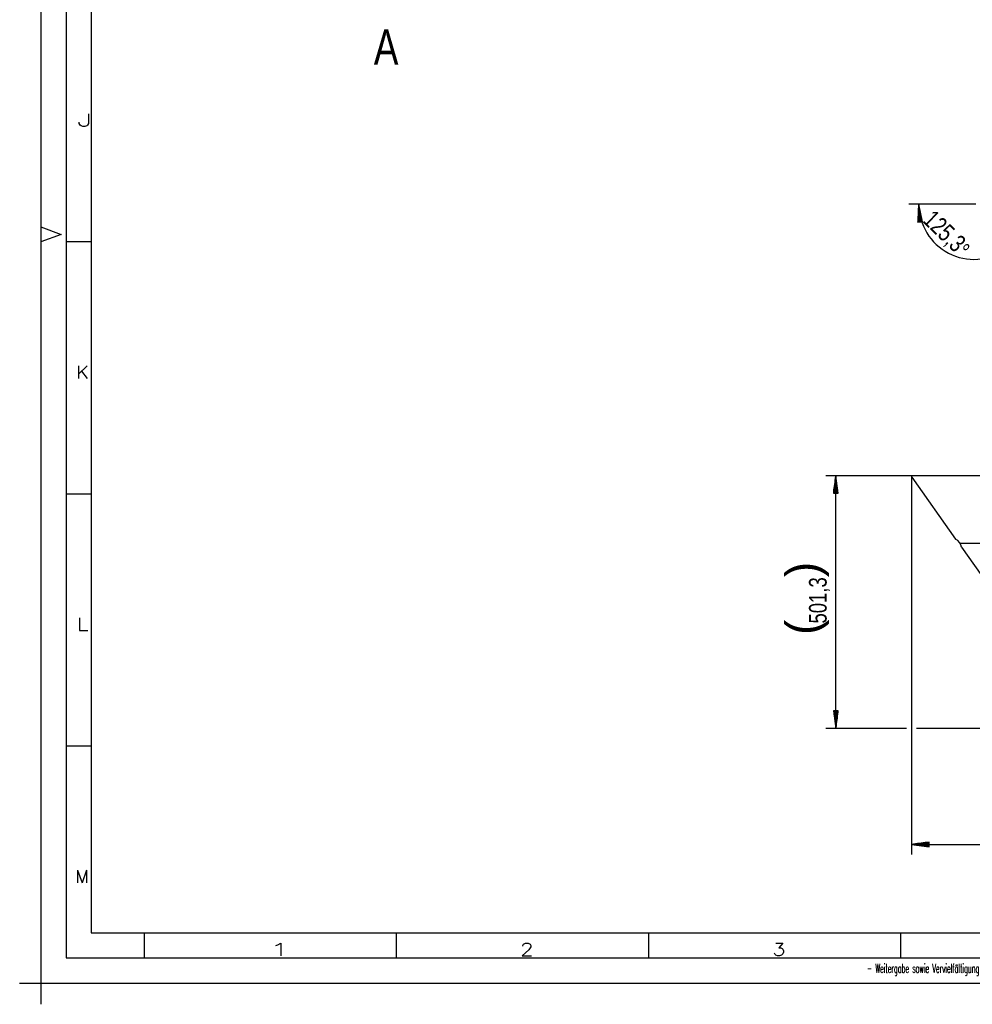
# Model space of a CAD drawing. Header units: millimetres. Extents: x -4 to 841, y -4 to 594.
# Tile 1 of 19: x -4 to 185, y -4 to 191. Entities that reach past the tile are written whole.
import ezdxf

# ---------------------------------------------------------------- set-up
doc = ezdxf.new("R2010")
doc.units = ezdxf.units.MM
doc.layers.add('1', color=7, linetype='Continuous')
doc.styles.add('SEACAD_Arial', font='arial.ttf', dxfattribs={"width": 0.75})
doc.styles.add('SEACAD_simplex_shx', font='simplex.shx', dxfattribs={"width": 0.587})

msp = doc.modelspace()

# ---------------------------------------------------------------- linework, layer by layer
at = {"layer": '1', "color": 7, "linetype": 'Continuous'}
for p, q in [((0, 594), (0, 0)), ((5, 589), (5, 5)), ((10, 584), (10, 10)), ((185.47, 154.47), (172.16, 154.47)), ((174.16, 154.47), (173.98, 150.95)), ((174.9, 151.02), (174.16, 154.47)), ((174.44, 150.98), (174.16, 154.47)), ((174.44, 150.98), (174.16, 154.47)), ((174.19, 150.96), (174.06, 152.53)), ((174.24, 150.97), (174.08, 152.92)), ((174.29, 150.97), (174.1, 153.31)), ((174.34, 150.98), (174.12, 153.7)), ((174.39, 150.98), (174.14, 154.08)), ((174.49, 150.99), (174.24, 154.09)), ((174.54, 150.99), (174.32, 153.71)), ((174.59, 151), (174.41, 153.33)), ((174.64, 151), (174.49, 152.95)), ((174.69, 151), (174.57, 152.57)), ((173.98, 150.95), (174.9, 151.02)), ((173.98, 150.95), (173.98, 150.97)), ((173.98, 150.95), (173.98, 150.97)), ((174.03, 150.95), (174, 151.36)), ((174.08, 150.96), (174.02, 151.75)), ((174.14, 150.96), (174.04, 152.14)), ((174.74, 151.01), (174.65, 152.19)), ((174.79, 151.01), (174.73, 151.81)), ((174.84, 151.02), (174.81, 151.43)), ((174.89, 151.02), (174.89, 151.05)), ((174.89, 151.02), (174.89, 151.05)), ((0, 150), (4, 148.5)), ((4, 148.5), (0, 147)), ((10, 147), (5, 147)), ((172.92, 100.64), (155.68, 100.64)), ((157.68, 100.64), (157.22, 97.14)), ((157.58, 97.14), (157.58, 99.87)), ((157.63, 97.14), (157.63, 100.25)), ((157.68, 50.51), (157.68, 100.64)), ((158.14, 97.14), (157.68, 100.64)), ((157.68, 97.14), (157.68, 100.64)), ((157.68, 97.14), (157.68, 100.64)), ((157.73, 97.14), (157.73, 100.25)), ((157.78, 97.14), (157.78, 99.87)), ((172.72, 100.44), (172.72, 25.51)), ((172.76, 100.32), (181.44, 88.06)), ((203.53, 100.64), (172.92, 100.64)), ((157.33, 97.14), (157.33, 97.94)), ((157.38, 97.14), (157.38, 98.32)), ((157.43, 97.14), (157.43, 98.71)), ((157.48, 97.14), (157.48, 99.1)), ((157.53, 97.14), (157.53, 99.48)), ((157.83, 97.14), (157.83, 99.48)), ((157.89, 97.14), (157.89, 99.1)), ((157.94, 97.14), (157.94, 98.71)), ((157.99, 97.14), (157.99, 98.32)), ((158.04, 97.14), (158.04, 97.94)), ((10, 97), (5, 97)), ((157.22, 97.14), (157.22, 97.17)), ((157.22, 97.14), (157.22, 97.17)), ((157.22, 97.14), (158.14, 97.14)), ((157.28, 97.14), (157.28, 97.55)), ((158.09, 97.14), (158.09, 97.55)), ((158.14, 97.14), (158.14, 97.17)), ((158.14, 97.14), (158.14, 97.17)), ((181.46, 88.03), (181.47, 88.03)), ((182.34, 87.24), (463.52, 87.24)), ((182.61, 86.44), (194.28, 69.93)), ((158.14, 54.01), (157.22, 54.01)), ((157.22, 54.01), (157.68, 50.51)), ((157.22, 54.01), (157.22, 53.98)), ((157.22, 54.01), (157.22, 53.98)), ((157.28, 54.01), (157.28, 53.6)), ((157.33, 54.01), (157.33, 53.21)), ((157.38, 54.01), (157.38, 52.83)), ((157.43, 54.01), (157.43, 52.44)), ((157.48, 54.01), (157.48, 52.06)), ((157.53, 54.01), (157.53, 51.67)), ((157.58, 54.01), (157.58, 51.28)), ((157.63, 54.01), (157.63, 50.9)), ((157.68, 50.51), (158.14, 54.01)), ((157.68, 54.01), (157.68, 50.51)), ((157.68, 54.01), (157.68, 50.51)), ((157.73, 54.01), (157.73, 50.9)), ((157.78, 54.01), (157.78, 51.28)), ((157.83, 54.01), (157.83, 51.67)), ((157.89, 54.01), (157.89, 52.06)), ((157.94, 54.01), (157.94, 52.44)), ((157.99, 54.01), (157.99, 52.83)), ((158.04, 54.01), (158.04, 53.21)), ((158.09, 54.01), (158.09, 53.6)), ((158.14, 54.01), (158.14, 53.98)), ((158.14, 54.01), (158.14, 53.98)), ((171.72, 50.51), (155.68, 50.51)), ((194.79, 50.51), (173.72, 50.51)), ((10, 47), (5, 47)), ((176.22, 27.97), (172.72, 27.51)), ((172.72, 27.51), (464.12, 27.51)), ((172.72, 27.51), (176.22, 27.05)), ((176.22, 27.51), (172.72, 27.51)), ((176.22, 27.51), (172.72, 27.51)), ((176.22, 27.56), (173.11, 27.56)), ((176.22, 27.46), (173.11, 27.46)), ((176.22, 27.61), (173.5, 27.61)), ((176.22, 27.41), (173.5, 27.41)), ((176.22, 27.66), (173.88, 27.66)), ((176.22, 27.36), (173.88, 27.36)), ((176.22, 27.71), (174.27, 27.71)), ((176.22, 27.77), (174.65, 27.77)), ((176.22, 27.82), (175.04, 27.82)), ((176.22, 27.87), (175.43, 27.87)), ((176.22, 27.92), (175.81, 27.92)), ((176.22, 27.97), (176.2, 27.97)), ((176.22, 27.97), (176.2, 27.97)), ((176.22, 27.05), (176.22, 27.97)), ((176.22, 27.31), (174.27, 27.31)), ((176.22, 27.26), (174.65, 27.26)), ((176.22, 27.21), (175.04, 27.21)), ((176.22, 27.16), (175.43, 27.16)), ((176.22, 27.11), (175.81, 27.11)), ((176.22, 27.05), (176.2, 27.05)), ((176.22, 27.05), (176.2, 27.05)), ((10, 10), (831, 10)), ((20.5, 10), (20.5, 5)), ((70.5, 10), (70.5, 5)), ((120.5, 10), (120.5, 5)), ((170.5, 10), (170.5, 5)), ((0, 4.21), (0, -4.21)), ((0, 4.21), (0, -4.21)), ((5, 5), (836, 5)), ((-4.21, 0), (4.21, 0)), ((-4.21, 0), (4.21, 0)), ((0, 0), (841, 0))]:
    msp.add_line(p, q, dxfattribs=at)
for centre, radius, start, end in [((185.08, 154.47), 10.92, 180, 305.2644), ((172.92, 100.44), 0.2, 90, 215.2644), ((181.52, 88.11), 0.0998, 215.2493, 227.6176), ((181.51, 88.13), 0.106, 236.7537, 245.038), ((180.62, 86.22), 2, 6.5649, 65.0635), ((180.62, 86.22), 2, 6.3802, 6.5642)]:
    msp.add_arc(centre, radius, start, end, dxfattribs=at)

# ---------------------------------------------------------------- texts
at = {"layer": '1', "attachment_point": 7}
for s, insert, char_height, width, style in [('{\\fArial|b0||i0||c0|p34;\\C7;\\H7.;\\W0.75;A}', (66.04, 182.14), 7, 4.8696, 'SEACAD_Arial'), ('{\\fsimplex|b0||i0||c0|p34;\\C7;\\H2.5;\\W1.722;J}', (7.24, 169.92), 2.5, 5.2123, 'SEACAD_simplex_shx'), ('{\\fsimplex|b0||i0||c0|p34;\\C7;\\H2.5;\\W1.148;K}', (6.97, 119.92), 2.5, 4.9293, 'SEACAD_simplex_shx'), ('{\\fsimplex|b0||i0||c0|p34;\\C7;\\H2.5;\\W1.292;L}', (7.11, 69.92), 2.5, 4.4104, 'SEACAD_simplex_shx'), ('{\\fsimplex|b0||i0||c0|p34;\\C7;\\H2.5;\\W1.033;M}', (6.83, 19.92), 2.5, 4.8821, 'SEACAD_simplex_shx'), ('{\\fsimplex|b0||i0||c0|p34;\\C7;\\H2.5;\\W1.879;1}', (45.38, 5.43), 2.5, 5.3935, 'SEACAD_simplex_shx'), ('{\\fsimplex|b0||i0||c0|p34;\\C7;\\H2.5;\\W1.216;2}', (95.11, 5.43), 2.5, 4.7454, 'SEACAD_simplex_shx'), ('{\\fsimplex|b0||i0||c0|p34;\\C7;\\H2.5;\\W1.216;3}', (145.11, 5.43), 2.5, 4.7454, 'SEACAD_simplex_shx'), ('{\\fsimplex|b0||i0||c0|p34;\\C7;\\H1.8;\\W0.51656;- Weitergabe sowie Vervielfältigung dieses Dokuments, Verwertung und Mitteilung seines Inhalts sind verboten, soweit nicht ausdrücklich gestattet. Zuwiderhandlungen verpflichten zu Schadenersatz. Alle Rechte für den Fall der Patent-, Gebrauchsmuster-}', (163.85, 1.44), 1.8, 197.0491, 'SEACAD_simplex_shx')]:
    msp.add_mtext(s, dxfattribs=dict(at, insert=insert, char_height=char_height, width=width, style=style))
at = {"layer": '1', "char_height": 3.5, "attachment_point": 7, "style": 'SEACAD_Arial'}
for s, insert, width, rotation in [('{\\fArial|b0||i0||c0|p34;\\C7;\\H3.5;\\W0.75;125,3}', (174.28, 150.6), 8.9022, 316.3601), ('{\\fArial|b0||i0||c0|p34;\\C7;\\H3.5;\\W0.75;°}', (181.07, 144.42), 1.4457, 316.3601), ('{\\fArial|b0||i0||c0|p34;\\C7;\\H3.5;\\W0.75;501,3}', (156.52, 71.32), 8.9022, 90)]:
    msp.add_mtext(s, dxfattribs=dict(at, insert=insert, width=width, rotation=rotation))
at = {"layer": '1', "char_height": 6.58, "width": 3.0039, "attachment_point": 7, "rotation": 90}
for s, insert in [('{\\fArial|b0||i0||c0|p34;\\C7;\\H6.58;\\W1.;)}', (156.31, 80.5)), ('{\\fArial|b0||i0||c0|p34;\\C7;\\H6.58;\\W1.;(}', (156.31, 69.04))]:
    msp.add_mtext(s, dxfattribs=dict(at, insert=insert))

doc.saveas('drawing.dxf')
